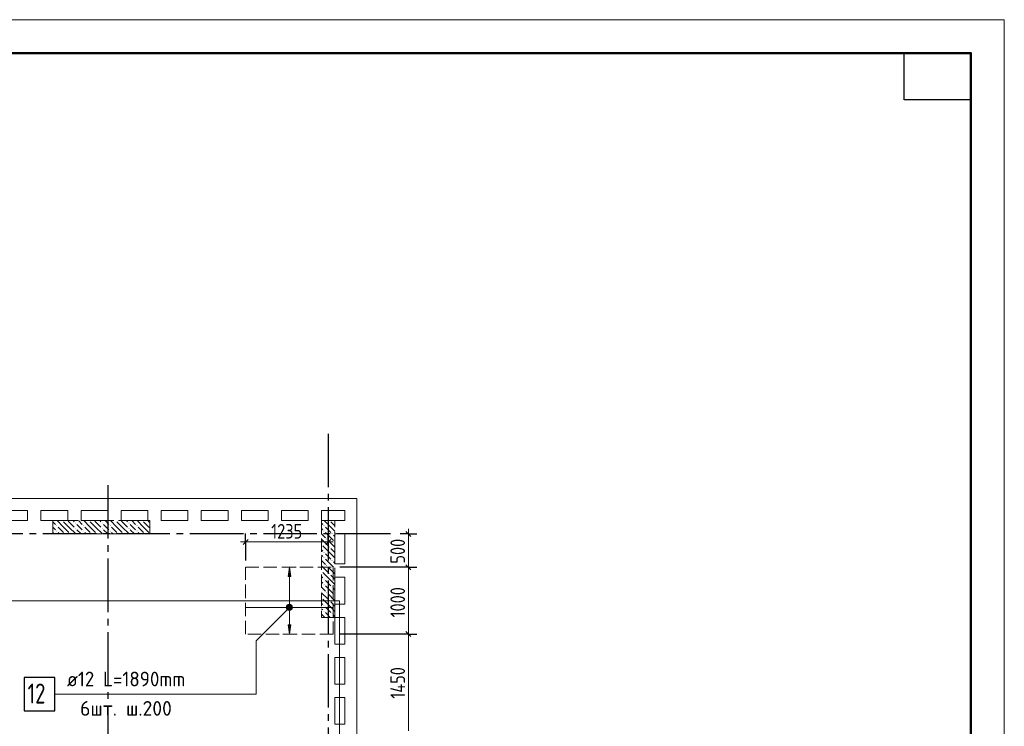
# Model space of a CAD drawing. Header units: millimetres. Extents: x 0 to 61017, y 0 to 42000.
# Tile 17 of 17: x 44661 to 59400, y 31419 to 42000. Entities that reach past the tile are written whole.
import ezdxf

# ---------------------------------------------------------------- set-up
doc = ezdxf.new("R2010")
doc.units = ezdxf.units.MM
doc.linetypes.add('______2', pattern=[270, 200, -70])
doc.linetypes.add('______5', pattern=[1100, 800, -100, 100, -100])
for name, color, linetype, lineweight in [('Standard', 7, 'Continuous', 25), ('ДОП Верх по Х', 7, 'Continuous', 25), ('ЖБ Перекрытие верхний уровень', 7, 'Continuous', 35), ('ЖБ Пилон', 7, 'Continuous', 35), ('Оси', 40, '______5', 18), ('Позиционная метка номер позиции', 7, 'Continuous', 13), ('Примечания', 7, 'Continuous', 25)]:
    doc.layers.add(name, color=color, linetype=linetype, lineweight=lineweight)
doc.styles.add('GOST 2.304-81', font='txt')
doc.styles.add('ISOCPEUR', font='txt')

msp = doc.modelspace()

# ---------------------------------------------------------------- hatches: boundary and pattern name
at = {"layer": 'ДОП Верх по Х', "linetype": 'Continuous', "lineweight": 13, "transparency": 33554687}
for points in [[(48719, 33660), (48699, 33800), (48679, 33660)], [(48661, 33200), (48736, 33200), (48731, 33219)], [(48661, 33200), (48731, 33219), (48667, 33219)], [(48667, 33181), (48736, 33200), (48661, 33200)], [(48667, 33219), (48731, 33219), (48718, 33232)], [(48667, 33219), (48718, 33232), (48680, 33232)], [(48667, 33181), (48731, 33181), (48736, 33200)], [(48680, 33168), (48731, 33181), (48667, 33181)], [(48680, 33232), (48718, 33232), (48699, 33238)], [(48680, 33168), (48718, 33168), (48731, 33181)], [(48718, 33168), (48680, 33168), (48699, 33162)]]:
    msp.add_hatch(color=7, dxfattribs=at).paths.add_polyline_path(points)
msp.add_hatch(color=7, dxfattribs=at).paths.add_polyline_path([(48719, 32940), (48699, 32800), (48679, 32940)], flags=16)
at = {"layer": 'ЖБ Пилон', "linetype": 'Continuous', "lineweight": 18, "transparency": 33554687}
for points in [[(45300, 34500), (45297, 34497), (45294, 34500)], [(45700, 34500), (45697, 34497), (45694, 34500)], [(46100, 34500), (46097, 34497), (46094, 34500)], [(46500, 34500), (46497, 34497), (46494, 34500)], [(49300, 34500), (49297, 34497), (49294, 34500)], [(45210, 34423), (45217, 34430), (45223, 34423), (45217, 34417)], [(45210, 34343), (45217, 34350), (45223, 34343), (45217, 34337)], [(45490, 34463), (45497, 34470), (45503, 34463), (45497, 34457)], [(45490, 34383), (45497, 34390), (45503, 34383), (45497, 34377)], [(45610, 34423), (45617, 34430), (45623, 34423), (45617, 34417)], [(45610, 34343), (45617, 34350), (45623, 34343), (45617, 34337)], [(45890, 34463), (45897, 34470), (45903, 34463), (45897, 34457)], [(45890, 34383), (45897, 34390), (45903, 34383), (45897, 34377)], [(46010, 34423), (46017, 34430), (46023, 34423), (46017, 34417)], [(46010, 34343), (46017, 34350), (46023, 34343), (46017, 34337)], [(46290, 34463), (46297, 34470), (46303, 34463), (46297, 34457)], [(46290, 34383), (46297, 34390), (46303, 34383), (46297, 34377)], [(46410, 34423), (46417, 34430), (46423, 34423), (46417, 34417)], [(46410, 34343), (46417, 34350), (46423, 34343), (46417, 34337)], [(49210, 34423), (49217, 34430), (49223, 34423), (49217, 34417)], [(49210, 34343), (49217, 34350), (49223, 34343), (49217, 34337)], [(45330, 34303), (45337, 34310), (45343, 34303), (45340, 34300), (45334, 34300)], [(45410, 34303), (45417, 34310), (45423, 34303), (45420, 34300), (45414, 34300)], [(45730, 34303), (45737, 34310), (45743, 34303), (45740, 34300), (45734, 34300)], [(45810, 34303), (45817, 34310), (45823, 34303), (45820, 34300), (45814, 34300)], [(46130, 34303), (46137, 34310), (46143, 34303), (46140, 34300), (46134, 34300)], [(46210, 34303), (46217, 34310), (46223, 34303), (46220, 34300), (46214, 34300)], [(46530, 34303), (46537, 34310), (46543, 34303), (46540, 34300), (46534, 34300)], [(49250, 34223), (49257, 34230), (49263, 34223), (49257, 34217)], [(49330, 34303), (49337, 34310), (49343, 34303), (49337, 34297)], [(49180, 34147), (49183, 34143), (49180, 34140)], [(49290, 34103), (49297, 34110), (49303, 34103), (49297, 34097)], [(49370, 34183), (49377, 34190), (49380, 34187), (49380, 34180), (49377, 34177)], [(49210, 34023), (49217, 34030), (49223, 34023), (49217, 34017)], [(49210, 33943), (49217, 33950), (49223, 33943), (49217, 33937)], [(49330, 33903), (49337, 33910), (49343, 33903), (49337, 33897)], [(49250, 33823), (49257, 33830), (49263, 33823), (49257, 33817)], [(49370, 33783), (49377, 33790), (49380, 33787), (49380, 33780), (49377, 33777)], [(49180, 33747), (49183, 33743), (49180, 33740)], [(49210, 33623), (49217, 33630), (49223, 33623), (49217, 33617)], [(49290, 33703), (49297, 33710), (49303, 33703), (49297, 33697)], [(49210, 33543), (49217, 33550), (49223, 33543), (49217, 33537)], [(49330, 33503), (49337, 33510), (49343, 33503), (49337, 33497)], [(49180, 33347), (49183, 33343), (49180, 33340)], [(49250, 33423), (49257, 33430), (49263, 33423), (49257, 33417)], [(49290, 33303), (49297, 33310), (49303, 33303), (49297, 33297)], [(49370, 33383), (49377, 33390), (49380, 33387), (49380, 33380), (49377, 33377)], [(49210, 33223), (49217, 33230), (49223, 33223), (49217, 33217)], [(49210, 33143), (49217, 33150), (49223, 33143), (49217, 33137)], [(49330, 33103), (49337, 33110), (49343, 33103), (49337, 33097)]]:
    msp.add_hatch(color=7, dxfattribs=at).paths.add_polyline_path(points, flags=16)
at = {"layer": 'Позиционная метка номер позиции', "linetype": 'Continuous', "lineweight": 13, "transparency": 33554687}
for points in [[(48731, 33168), (48667, 33232), (48656, 33211)], [(48731, 33168), (48656, 33211), (48710, 33157)], [(48710, 33157), (48656, 33211), (48656, 33189)], [(48710, 33157), (48656, 33189), (48688, 33157)], [(48688, 33157), (48656, 33189), (48667, 33168)], [(48742, 33189), (48688, 33243), (48667, 33232)], [(48742, 33189), (48667, 33232), (48731, 33168)], [(48742, 33211), (48710, 33243), (48688, 33243)], [(48742, 33211), (48688, 33243), (48742, 33189)], [(48710, 33243), (48742, 33211), (48731, 33232)]]:
    msp.add_hatch(color=7, dxfattribs=at).paths.add_polyline_path(points)

# ---------------------------------------------------------------- linework, layer by layer
at = {"layer": 'Standard', "color": 7, "linetype": 'Continuous', "lineweight": 13, "transparency": 33554687}
for p, q in [((50480, 34300), (50480, 34375)), ((50480, 34300), (50480, 33800)), ((48043, 34179), (47968, 34179)), ((48043, 34179), (49280, 34179)), ((49280, 34179), (49355, 34179))]:
    msp.add_line(p, q, dxfattribs=at)
at = {"layer": 'Standard', "color": 7, "linetype": 'Continuous', "lineweight": 25, "transparency": 33554687}
for p, q in [((48005, 34142), (48080, 34217)), ((49242, 34142), (49317, 34217)), ((50442, 34338), (50517, 34262)), ((50442, 33838), (50517, 33762)), ((50442, 32838), (50517, 32762))]:
    msp.add_line(p, q, dxfattribs=at)
at = {"layer": 'Standard', "color": 251, "linetype": 'Continuous', "lineweight": -3, "true_color": 0x656565, "transparency": 33554687}
for p, q in [((48043, 34179), (48043, 34304)), ((49280, 34179), (49280, 34304)), ((50480, 34300), (50355, 34300)), ((50480, 34300), (50605, 34300)), ((50480, 34300), (50480, 34300)), ((48043, 34179), (48043, 34054)), ((48043, 34179), (48043, 33900)), ((49280, 34179), (49280, 34054)), ((49280, 34179), (49280, 34179)), ((50480, 33800), (50355, 33800)), ((50480, 33800), (50605, 33800)), ((50480, 32800), (50355, 32800)), ((50480, 32800), (50605, 32800))]:
    msp.add_line(p, q, dxfattribs=at)
at = {"layer": 'Standard', "color": 7, "linetype": 'Continuous', "lineweight": 13, "transparency": 33554687}
msp.add_lwpolyline([(0, 0), (59400, 0), (59400, 42000), (0, 42000), (0, 0)], close=True, dxfattribs=at)
at = {"layer": 'Standard', "color": 7, "linetype": 'Continuous', "lineweight": 50, "transparency": 33554687}
msp.add_lwpolyline([(2000, 41500), (58900, 41500), (58900, 500), (2000, 500), (2000, 41500)], close=True, dxfattribs=at)
at = {"layer": 'Standard', "color": 7, "linetype": 'Continuous', "lineweight": 25, "transparency": 33554687}
msp.add_lwpolyline([(58900, 41500), (58900, 40800), (57900, 40800), (57900, 41500), (58900, 41500)], close=True, dxfattribs=at)
at = {"layer": 'Standard', "color": 251, "linetype": 'Continuous', "lineweight": -3, "true_color": 0x656565, "transparency": 33554687}
for points in [[(50480, 33800), (50465, 33800), (50465, 33800), (50465, 33800), (50465, 33800), (50464, 33800), (50464, 33800), (50463, 33800), (50463, 33800), (50463, 33800), (50463, 33800), (50463, 33800), (50463, 33800), (50463, 33800), (50463, 33800), (50463, 33800), (50463, 33800), (50463, 33800), (50463, 33800), (50463, 33800), (50463, 33800), (50463, 33800), (50463, 33800), (50463, 33800), (50463, 33800), (49455, 33800)], [(50480, 32800), (50463, 32800), (50463, 32800), (50463, 32800), (50463, 32800), (50463, 32800), (50463, 32800), (50463, 32800), (50463, 32800), (50463, 32800), (50463, 32800), (50463, 32800), (50463, 32800), (50463, 32800), (50463, 32800), (50463, 32800), (50463, 32800), (49455, 32800)]]:
    msp.add_lwpolyline(points, dxfattribs=at)
at = {"layer": 'Standard', "color": 7, "linetype": 'Continuous', "lineweight": 13, "transparency": 33554687}
for points in [[(50480, 33800), (50480, 33780), (50480, 33780), (50480, 33294), (50480, 33294), (50480, 33202), (50480, 33202), (50480, 32800)], [(50480, 32800), (50480, 32651), (50480, 32651), (50480, 31350)]]:
    msp.add_lwpolyline(points, dxfattribs=at)
at = {"layer": 'Standard', "color": 254, "linetype": 'Continuous', "lineweight": 13, "true_color": 0xc4c4ff, "transparency": 33554687}
msp.add_lwpolyline([(7031, 20600), (49449, 20600), (49449, 33300), (7031, 33300), (7031, 20600)], dxfattribs=at)
at = {"layer": 'ДОП Верх по Х', "color": 251, "linetype": 'Continuous', "lineweight": 13, "true_color": 0x494949, "transparency": 33554687}
for p, q in [((48699, 33800), (48599, 33800)), ((48699, 33800), (48679, 33660)), ((48719, 33660), (48699, 33800)), ((48699, 33800), (48799, 33800)), ((48699, 33800), (48699, 33800)), ((48679, 33660), (48719, 33660)), ((48699, 33230), (48699, 33660)), ((48661, 33200), (48661, 33200)), ((48699, 32940), (48699, 33170)), ((48736, 33200), (48736, 33200)), ((48699, 32800), (48679, 32940)), ((48679, 32940), (48719, 32940)), ((48719, 32940), (48699, 32800)), ((48699, 32800), (48599, 32800)), ((48699, 32800), (48799, 32800)), ((48699, 32800), (48699, 32800))]:
    msp.add_line(p, q, dxfattribs=at)
at = {"layer": 'ДОП Верх по Х', "color": 7, "linetype": 'Continuous', "lineweight": 18, "transparency": 33554687}
msp.add_line((48049, 33200), (49349, 33200), dxfattribs=at)
at = {"layer": 'ДОП Верх по Х', "color": 7, "linetype": 'Continuous', "lineweight": 13, "transparency": 33554687}
msp.add_line((45348, 31900), (47390, 31900), dxfattribs=at)
at = {"layer": 'ДОП Верх по Х', "color": 7, "linetype": 'Continuous', "lineweight": 25, "transparency": 33554687}
msp.add_lwpolyline([(44730, 31650), (45190, 31650), (45190, 32150), (44730, 32150), (44730, 31650)], dxfattribs=at)
at = {"layer": 'ДОП Верх по Х', "color": 251, "linetype": 'Continuous', "lineweight": 13, "true_color": 0x494949, "transparency": 33554687}
msp.add_circle((48699, 33200), 37.5, dxfattribs=at)
at = {"layer": 'ЖБ Перекрытие верхний уровень', "color": 7, "linetype": 'Continuous', "lineweight": 18, "transparency": 33554687}
for p, q in [((49710, 34830), (42590, 34830)), ((49710, 19870), (49710, 34830)), ((44380, 34650), (44780, 34650)), ((44780, 34650), (44780, 34500)), ((44980, 34500), (44980, 34650)), ((44980, 34650), (45380, 34650)), ((45380, 34650), (45380, 34500)), ((45580, 34500), (45580, 34650)), ((45580, 34650), (45980, 34650)), ((45980, 34650), (45980, 34500)), ((46180, 34500), (46180, 34650)), ((46180, 34650), (46580, 34650)), ((46580, 34650), (46580, 34500)), ((46780, 34500), (46780, 34650)), ((46780, 34650), (47180, 34650)), ((47180, 34650), (47180, 34500)), ((47380, 34500), (47380, 34650)), ((47380, 34650), (47780, 34650)), ((47780, 34650), (47780, 34500)), ((47980, 34500), (47980, 34650)), ((47980, 34650), (48380, 34650)), ((48380, 34650), (48380, 34500)), ((48580, 34500), (48580, 34650)), ((48580, 34650), (48980, 34650)), ((48980, 34650), (48980, 34500)), ((49180, 34500), (49180, 34650)), ((49180, 34650), (49530, 34650)), ((49530, 34650), (49530, 34500)), ((44780, 34500), (44380, 34500)), ((45380, 34500), (44980, 34500)), ((45980, 34500), (45580, 34500)), ((46580, 34500), (46180, 34500)), ((47180, 34500), (46780, 34500)), ((47780, 34500), (47380, 34500)), ((48380, 34500), (47980, 34500)), ((48980, 34500), (48580, 34500)), ((49530, 34500), (49180, 34500)), ((49380, 33850), (49380, 34300)), ((49380, 34300), (49530, 34300)), ((49530, 34300), (49530, 33850)), ((49530, 33850), (49380, 33850)), ((49380, 33250), (49380, 33650)), ((49380, 33650), (49530, 33650)), ((49530, 33650), (49530, 33250)), ((49530, 33250), (49380, 33250)), ((49380, 32650), (49380, 33050)), ((49380, 33050), (49530, 33050)), ((49530, 33050), (49530, 32650)), ((49530, 32650), (49380, 32650)), ((49380, 32050), (49380, 32450)), ((49380, 32450), (49530, 32450)), ((49530, 32450), (49530, 32050)), ((49530, 32050), (49380, 32050)), ((49380, 31450), (49380, 31850)), ((49380, 31850), (49530, 31850)), ((49530, 31850), (49530, 31450)), ((49530, 31450), (49380, 31450))]:
    msp.add_line(p, q, dxfattribs=at)
at = {"layer": 'ЖБ Пилон', "color": 253, "linetype": '______2', "lineweight": 13, "true_color": 0xa0a0a0, "transparency": 33554687}
for p, q in [((46610, 34500), (45160, 34500)), ((45160, 34500), (45160, 34300)), ((46610, 34300), (46610, 34500)), ((49380, 34500), (49180, 34500)), ((49180, 34500), (49180, 33050)), ((49380, 33050), (49380, 34500)), ((45160, 34300), (46610, 34300)), ((49180, 33050), (49380, 33050))]:
    msp.add_line(p, q, dxfattribs=at)
at = {"layer": 'ЖБ Пилон', "color": 9, "linetype": 'Continuous', "lineweight": 18, "true_color": 0xc7c7c7, "transparency": 33554687}
for p, q in [((45317, 34403), (45220, 34500)), ((45397, 34483), (45380, 34500)), ((45460, 34500), (45477, 34483)), ((45540, 34500), (45597, 34443)), ((45717, 34403), (45620, 34500)), ((45797, 34483), (45780, 34500)), ((45860, 34500), (45877, 34483)), ((45940, 34500), (45997, 34443)), ((46117, 34403), (46020, 34500)), ((46197, 34483), (46180, 34500)), ((46260, 34500), (46277, 34483)), ((46340, 34500), (46397, 34443)), ((46517, 34403), (46420, 34500)), ((46597, 34483), (46580, 34500)), ((49317, 34403), (49220, 34500)), ((45160, 34480), (45197, 34443)), ((45197, 34363), (45160, 34400)), ((45237, 34403), (45317, 34323)), ((45317, 34483), (45397, 34403)), ((45317, 34403), (45397, 34323)), ((45397, 34483), (45477, 34403)), ((45397, 34403), (45500, 34300)), ((45557, 34403), (45517, 34443)), ((45517, 34363), (45580, 34300)), ((45597, 34363), (45557, 34403)), ((45637, 34403), (45717, 34323)), ((45717, 34483), (45797, 34403)), ((45717, 34403), (45797, 34323)), ((45797, 34483), (45877, 34403)), ((45797, 34403), (45900, 34300)), ((45957, 34403), (45917, 34443)), ((45917, 34363), (45980, 34300)), ((45997, 34363), (45957, 34403)), ((46037, 34403), (46117, 34323)), ((46117, 34483), (46197, 34403)), ((46117, 34403), (46197, 34323)), ((46197, 34483), (46277, 34403)), ((46197, 34403), (46300, 34300)), ((46357, 34403), (46317, 34443)), ((46317, 34363), (46380, 34300)), ((46397, 34363), (46357, 34403)), ((46437, 34403), (46517, 34323)), ((46517, 34483), (46597, 34403)), ((46517, 34403), (46597, 34323)), ((46597, 34483), (46610, 34470)), ((46597, 34403), (46610, 34390)), ((49180, 34460), (49197, 34443)), ((49197, 34363), (49180, 34380)), ((49237, 34403), (49317, 34323)), ((49317, 34483), (49380, 34420)), ((49317, 34403), (49380, 34340)), ((45160, 34320), (45180, 34300)), ((45237, 34323), (45260, 34300)), ((45637, 34323), (45660, 34300)), ((46037, 34323), (46060, 34300)), ((46437, 34323), (46460, 34300)), ((49180, 34300), (49237, 34243)), ((49180, 34220), (49277, 34123)), ((49237, 34323), (49357, 34203)), ((49380, 34100), (49277, 34203)), ((49380, 34260), (49357, 34283)), ((49180, 34060), (49197, 34043)), ((49317, 34003), (49197, 34123)), ((49317, 34083), (49380, 34020)), ((49197, 33963), (49180, 33980)), ((49180, 33900), (49237, 33843)), ((49237, 34003), (49317, 33923)), ((49237, 33923), (49357, 33803)), ((49317, 34003), (49380, 33940)), ((49180, 33820), (49277, 33723)), ((49380, 33700), (49277, 33803)), ((49380, 33860), (49357, 33883)), ((49180, 33660), (49197, 33643)), ((49317, 33603), (49197, 33723)), ((49317, 33683), (49380, 33620)), ((49197, 33563), (49180, 33580)), ((49180, 33500), (49237, 33443)), ((49237, 33603), (49317, 33523)), ((49237, 33523), (49357, 33403)), ((49317, 33603), (49380, 33540)), ((49380, 33460), (49357, 33483)), ((49180, 33420), (49277, 33323)), ((49317, 33203), (49197, 33323)), ((49380, 33300), (49277, 33403)), ((49180, 33260), (49197, 33243)), ((49197, 33163), (49180, 33180)), ((49237, 33203), (49317, 33123)), ((49317, 33283), (49380, 33220)), ((49317, 33203), (49380, 33140)), ((49180, 33100), (49230, 33050)), ((49237, 33123), (49310, 33050)), ((49380, 33060), (49357, 33083))]:
    msp.add_line(p, q, dxfattribs=at)
at = {"layer": 'Оси', "color": 8, "linetype": '______5', "lineweight": -3, "transparency": 33554687}
for p, q in [((49280, 35800), (49280, 15970)), ((45980, 35030), (45980, 15970)), ((50210, 34300), (4600, 34300)), ((50210, 34300), (4600, 34300))]:
    msp.add_line(p, q, dxfattribs=at)
at = {"layer": 'Позиционная метка номер позиции', "color": 7, "linetype": 'Continuous', "lineweight": 13, "transparency": 33554687}
for p, q in [((48667, 33232), (48667, 33232)), ((48667, 33168), (48667, 33168)), ((48731, 33232), (48731, 33232)), ((48731, 33168), (48731, 33168))]:
    msp.add_line(p, q, dxfattribs=at)
msp.add_lwpolyline([(48699, 33200), (48199, 32700), (48199, 31900), (45190, 31900)], dxfattribs=at)
msp.add_circle((48699, 33200), 45, dxfattribs=at)
at = {"layer": 'Примечания', "color": 7, "linetype": '______2', "lineweight": 18, "transparency": 33554687}
for p, q in [((48043, 33800), (49355, 33800)), ((48043, 32800), (48043, 33800)), ((49355, 33800), (49355, 32800)), ((49355, 32800), (48043, 32800))]:
    msp.add_line(p, q, dxfattribs=at)

# ---------------------------------------------------------------- texts
at = {"layer": 'Standard', "color": 7, "linetype": 'Continuous', "lineweight": 25, "transparency": 33554687, "insert": (48427, 34229), "char_height": 220, "width": 594.59, "attachment_point": 7, "style": 'GOST 2.304-81'}
msp.add_mtext('1235', dxfattribs=at)
at = {"layer": 'Standard', "color": 7, "linetype": 'Continuous', "lineweight": 25, "transparency": 33554687, "char_height": 220, "attachment_point": 7, "rotation": 90, "style": 'GOST 2.304-81'}
for s, insert, width in [('500', (50430, 33855), 516.39), ('1000', (50430, 33050), 625.73), ('1450', (50430, 31833), 610.16)]:
    msp.add_mtext(s, dxfattribs=dict(at, insert=insert, width=width))
at = {"layer": 'ДОП Верх по Х', "color": 7, "linetype": 'Continuous', "lineweight": 13, "transparency": 33554687, "attachment_point": 7, "style": 'ISOCPEUR'}
for s, insert, char_height, width in [('\\W0.94;ø12 L=1890mm ', (45368, 32017), 220, 2104.38), ('\\W0.75;12', (44780, 31760), 300, 472.29), ('\\W0.97;6шт. ш.200 ', (45566, 31577), 220, 1712.32)]:
    msp.add_mtext(s, dxfattribs=dict(at, insert=insert, char_height=char_height, width=width))

doc.saveas('drawing.dxf')
